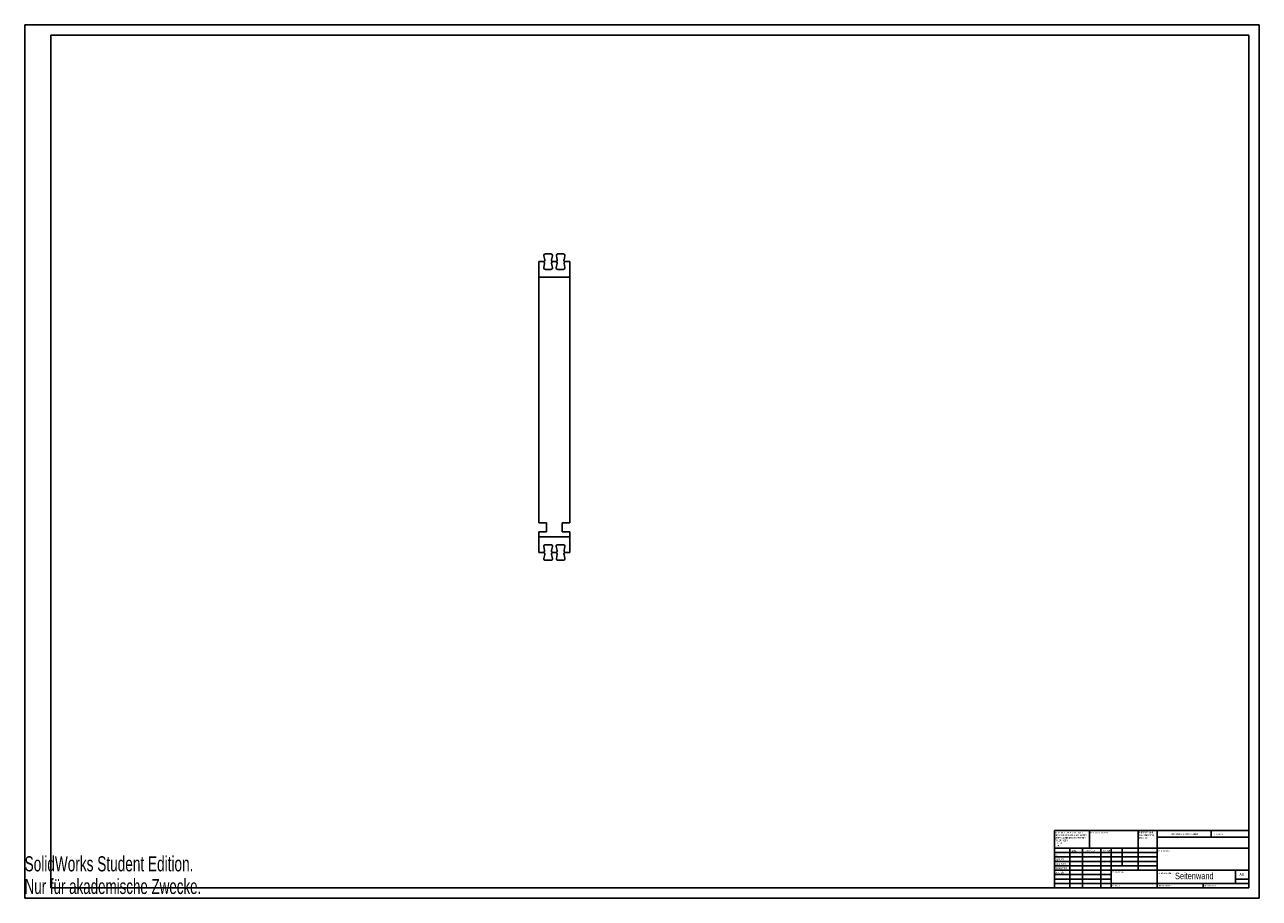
# Model space of a CAD drawing. Extents: x 0 to 1189, y 0 to 841.
import ezdxf
from ezdxf.enums import TextEntityAlignment as Align

# ---------------------------------------------------------------- set-up
doc = ezdxf.new("R2010")
doc.units = 0
doc.layers.get('0').update_dxf_attribs({"linetype": 'CONTINUOUS'})

# ---------------------------------------------------------------- blocks, each defined once
blk = doc.blocks.new('SW_NOTE_0')
at = {"color": 0, "linetype": 'CONTINUOUS'}
for s, width, p in [('ENTGRATEN UND ', 0.65, (0, 0)), ('SCHARFE KANTEN ', 0.653333, (0, -2.5)), ('BRECHEN', 0.7, (0, -5))]:
    blk.add_text(s, height=1.5, dxfattribs=dict(at, width=width)).set_placement(p, align=Align.BOTTOM_LEFT)
blk = doc.blocks.new('SW_NOTE_1')
at = {"color": 0, "linetype": 'CONTINUOUS'}
for s, width, p in [('WENN NICHT ANDERS DEFINIERT:', 0.6625, (0, 0)), ('TOLERANZEN:', 0.7, (0, -7.5)), ('BEMASSUNGEN SIND IN MILLIMETER', 0.665, (0, -2.5)), ('OBERFLÄCHENBESCHAFFENHEIT:', 0.7, (0, -5)), ('   WINKEL:', 0.595, (0, -12.5)), ('   LINEAR:', 0.595, (0, -10))]:
    blk.add_text(s, height=1.5, dxfattribs=dict(at, width=width)).set_placement(p, align=Align.BOTTOM_LEFT)

msp = doc.modelspace()

# ---------------------------------------------------------------- linework, layer by layer
at = {"color": 7, "linetype": 'CONTINUOUS'}
for p, q in [((0.1, 0.2), (0.1, 841.2)), ((0.1, 841.2), (1189.1, 841.2)), ((1189.1, 0.2), (1189.1, 841.2)), ((25.1, 10.2), (25.1, 831.2)), ((25.1, 831.2), (1179.1, 831.2)), ((1179.1, 10.2), (1179.1, 831.2)), ((500.1, 618.8), (500.9, 614.9)), ((506.8, 620.6), (501.6, 620.6)), ((507.5, 614.9), (508.3, 618.8)), ((512.1, 618.8), (512.9, 614.9)), ((518.8, 620.6), (513.6, 620.6)), ((519.5, 614.9), (520.3, 618.8)), ((495.2, 613.1), (495.2, 598.1)), ((495.2, 613.1), (499.3, 613.1)), ((500.8, 611.3), (500, 607.4)), ((508.3, 607.4), (507.5, 611.3)), ((509, 613.1), (511.3, 613.1)), ((512.8, 611.3), (512, 607.4)), ((520.3, 607.4), (519.5, 611.3)), ((521, 613.1), (525.2, 613.1)), ((525.2, 598.1), (525.2, 613.1)), ((525.2, 598.1), (495.2, 598.1)), ((495.2, 598.1), (495.2, 361.6)), ((501.5, 605.6), (506.8, 605.6)), ((513.5, 605.6), (518.8, 605.6)), ((525.2, 361.6), (525.2, 598.1)), ((502.7, 361.6), (495.2, 361.6)), ((502.7, 353.1), (502.7, 361.6)), ((525.2, 361.6), (517.7, 361.6)), ((517.7, 361.6), (517.7, 353.1)), ((495.2, 353.1), (502.7, 353.1)), ((495.2, 353.1), (495.2, 348.1)), ((495.2, 348.1), (525.2, 348.1)), ((495.2, 348.1), (495.2, 333.1)), ((517.7, 353.1), (525.2, 353.1)), ((525.2, 348.1), (525.2, 353.1)), ((525.2, 333.1), (525.2, 348.1)), ((499.3, 333.1), (495.2, 333.1)), ((500, 338.8), (500.8, 334.9)), ((506.8, 340.6), (501.5, 340.6)), ((507.5, 334.9), (508.3, 338.8)), ((511.3, 333.1), (509, 333.1)), ((512, 338.8), (512.8, 334.9)), ((518.8, 340.6), (513.5, 340.6)), ((519.5, 334.9), (520.3, 338.8)), ((525.2, 333.1), (521, 333.1)), ((500.9, 331.3), (500.1, 327.4)), ((501.6, 325.6), (506.8, 325.6)), ((508.3, 327.4), (507.5, 331.3)), ((512.9, 331.3), (512.1, 327.4)), ((513.6, 325.6), (518.8, 325.6)), ((520.3, 327.4), (519.5, 331.3)), ((991.9, 65.5), (1179.1, 65.5)), ((991.9, 65.5), (991.9, 10.2)), ((1025.7, 48.5), (1025.7, 65.5)), ((1072.5, 65.5), (1072.5, 27.2)), ((1090.7, 65.5), (1090.7, 10.2)), ((1142.7, 59.1), (1142.7, 65.5)), ((1179.1, 65.5), (1179.1, 10.2)), ((1179.1, 48.5), (991.9, 48.5)), ((1006.6, 48.5), (1006.6, 10.2)), ((1018.9, 48.5), (1018.9, 10.2)), ((1036.3, 48.5), (1036.3, 10.2)), ((1046.5, 10.2), (1046.5, 48.5)), ((1056.9, 31.5), (1056.9, 48.5)), ((1179.1, 59.1), (1090.7, 59.1)), ((1090.7, 44.2), (991.9, 44.2)), ((1090.7, 40), (991.9, 40)), ((1090.7, 35.7), (991.9, 35.7)), ((1090.7, 31.5), (991.9, 31.5)), ((1046.5, 27.2), (991.9, 27.2)), ((1046.5, 27.2), (1179.1, 27.2)), ((1166.1, 14.5), (1166.1, 27.2)), ((1046.5, 23), (991.9, 23)), ((1046.5, 18.7), (991.9, 18.7)), ((991.9, 14.5), (1179.1, 14.5)), ((1134.9, 10.2), (1134.9, 14.5)), ((1179.1, 18.7), (1166.1, 18.7)), ((0.1, 0.2), (1189.1, 0.2)), ((25.1, 10.2), (1179.1, 10.2))]:
    msp.add_line(p, q, dxfattribs=at)
for centre, start, end in [((501.6, 619.1), 90, 191.3099), ((506.8, 619.1), 348.6901, 90), ((513.6, 619.1), 90, 191.3099), ((518.8, 619.1), 348.6901, 90), ((499.3, 611.6), 348.6901, 90), ((499.4, 614.6), 270, 11.3099), ((501.5, 607.1), 168.6901, 270), ((506.8, 607.1), 270, 11.3099), ((508.9, 614.6), 168.6901, 270), ((509, 611.6), 90, 191.3099), ((511.3, 611.6), 348.6901, 90), ((511.4, 614.6), 270, 11.3099), ((513.5, 607.1), 168.6901, 270), ((518.8, 607.1), 270, 11.3099), ((520.9, 614.6), 168.6901, 270), ((521, 611.6), 90, 191.3099), ((499.3, 334.6), 270, 11.3099), ((499.4, 331.6), 348.6901, 90), ((501.5, 339.1), 90, 191.3099), ((506.8, 339.1), 348.6901, 90), ((508.9, 331.6), 90, 191.3099), ((509, 334.6), 168.6901, 270), ((511.3, 334.6), 270, 11.3099), ((511.4, 331.6), 348.6901, 90), ((513.5, 339.1), 90, 191.3099), ((518.8, 339.1), 348.6901, 90), ((520.9, 331.6), 90, 191.3099), ((521, 334.6), 168.6901, 270), ((501.6, 327.1), 168.6901, 270), ((506.8, 327.1), 270, 11.3099), ((513.6, 327.1), 168.6901, 270), ((518.8, 327.1), 270, 11.3099)]:
    msp.add_arc(centre, 1.5, start, end, dxfattribs=at)

# ---------------------------------------------------------------- block references
for name, p in [('SW_NOTE_1', (992.5, 62.2)), ('SW_NOTE_0', (1073.2, 62.3))]:
    msp.add_blockref(name, p, dxfattribs=at)

# ---------------------------------------------------------------- texts
for s, height, width, p in [('OBERFLÄCHENGÜTE:', 1.5, 0.7, (1026.3, 62.2)), ('ZEICHNUNG NICHT SKALIEREN', 1.5, 0.672, (1104.5, 60.8)), ('REVISION', 1.5, 0.7, (1145.2, 60.6)), ('SolidWorks Student Edition.', 14.549, 0.674074, (0, 21.8)), ('GEZ.', 1.5, 0.7, (992.1, 40.7)), ('GEPRÜFT', 1.5, 0.7, (992.3, 36.4)), ('NAME', 1.5, 0.7, (1008.1, 44.8)), ('SIGNATUR', 1.5, 0.7, (1021.9, 44.8)), ('DATUM', 1.5, 0.7, (1039.1, 44.9)), ('BENENNUNG:', 1.5, 0.7, (1091.8, 44.6)), ('GENEHMIGT', 1.5, 0.7, (992.3, 32.3)), ('PRODUKTION', 1.5, 0.7, (992.3, 28)), ('QUALITÄT', 1.5, 0.7, (992.5, 23.6)), ('WERKSTOFF:', 1.5, 0.7, (1047.5, 24.3)), ('ZEICHNUNGNR.', 1.5, 0.7, (1092, 23.1)), ('Seitenwand', 6.35, 0.7, (1107.9, 16.7)), ('A0', 2.91, 0.7, (1170, 20.8)), ('Nur für akademische Zwecke.', 14.549, 0.661111, (0, 0)), ('GEWICHT: ', 1.5, 0.7, (1047.5, 11.2)), ('MASSSTAB:1:2', 1.5, 0.7, (1092, 11.2)), ('BLATT 1 VON 1', 1.5, 0.619231, (1136.4, 11.2))]:
    msp.add_text(s, height=height, dxfattribs=dict(at, width=width)).set_placement(p, align=Align.BOTTOM_LEFT)

doc.saveas('drawing.dxf')
